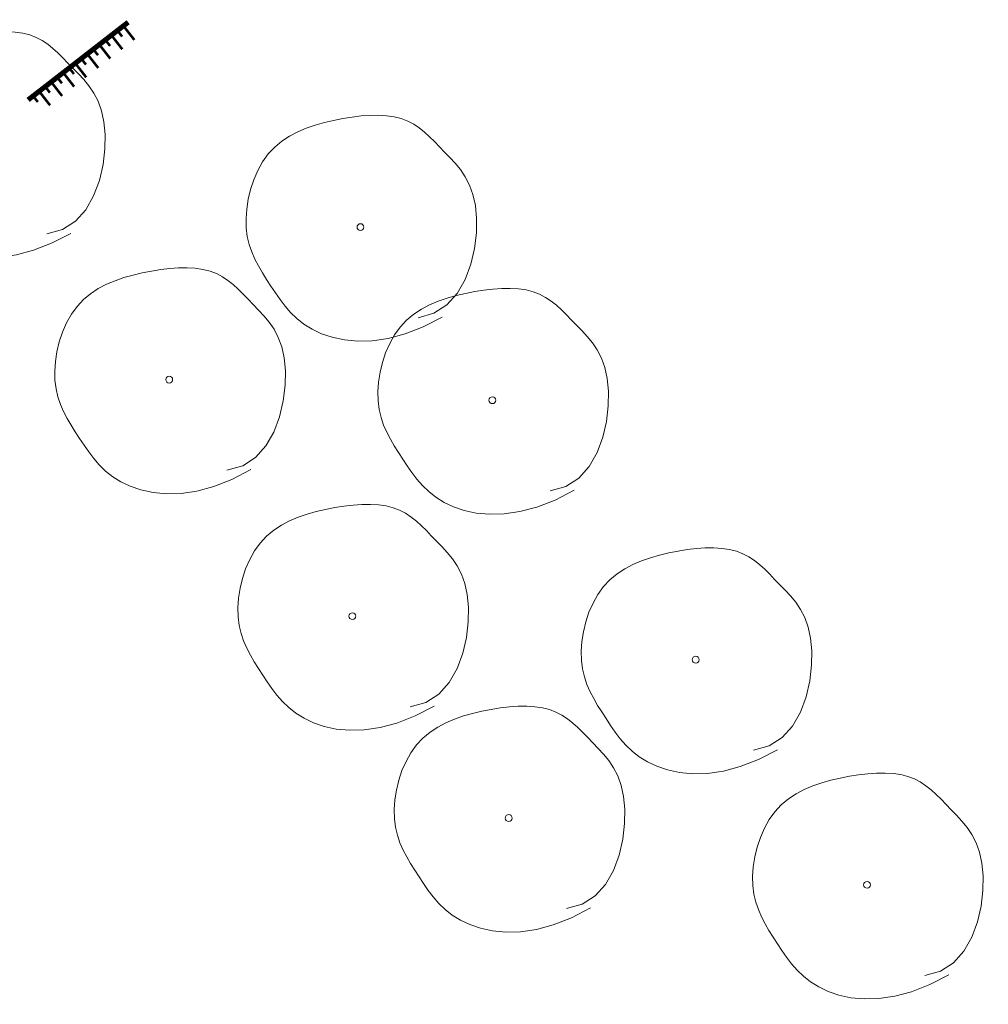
# Model space of a CAD drawing. Header units: metres. Extents: x 196678 to 197613, y 355400 to 356418.
# Tile 15 of 40: x 197102 to 197140, y 355510 to 355549. Entities that reach past the tile are written whole.
import ezdxf

# ---------------------------------------------------------------- set-up
doc = ezdxf.new("R2010")
doc.units = ezdxf.units.M
doc.layers.add('B-WE-GR-BOOM-S', color=252, linetype='Continuous', lineweight=18)
doc.layers.add('B-WE-VW-MARKERING-S', color=252, linetype='Continuous', lineweight=0)

# ---------------------------------------------------------------- blocks, each defined once
blk = doc.blocks.new('SGR-BOOM_09')
blk.add_lwpolyline([(-2.711, 3.837), (-3.391, 3.615), (-3.939, 3.223), (-4.367, 2.697), (-4.684, 2.075), (-4.901, 1.394), (-5.029, 0.692), (-5.078, 0.004), (-5.057, -0.631), (-4.978, -1.184), (-4.849, -1.658), (-4.679, -2.064), (-4.477, -2.414), (-4.251, -2.716), (-4.01, -2.983), (-3.764, -3.225), (-3.519, -3.452), (-3.284, -3.674), (-3.056, -3.889), (-2.829, -4.093), (-2.6, -4.282), (-2.363, -4.453), (-2.114, -4.603), (-1.847, -4.727), (-1.559, -4.822), (-1.246, -4.884), (-0.91, -4.917), (-0.554, -4.921), (-0.182, -4.9), (0.202, -4.856), (0.595, -4.791), (0.994, -4.707), (1.395, -4.608), (1.794, -4.494), (2.188, -4.363), (2.571, -4.21), (2.939, -4.034), (3.289, -3.828), (3.615, -3.591), (3.913, -3.317), (4.179, -3.005), (4.41, -2.651), (4.604, -2.263), (4.761, -1.849), (4.881, -1.421), (4.964, -0.986), (5.01, -0.553), (5.019, -0.132), (4.99, 0.267), (4.925, 0.639), (4.826, 0.985), (4.699, 1.309), (4.548, 1.616), (4.377, 1.91), (4.191, 2.196), (3.994, 2.477), (3.79, 2.759), (3.583, 3.043), (3.366, 3.327), (3.134, 3.606), (2.878, 3.874), (2.592, 4.126), (2.268, 4.357), (1.9, 4.563), (1.48, 4.737), (1.004, 4.874), (0.471, 4.963), (-0.115, 4.99), (-0.752, 4.944), (-1.438, 4.81), (-2.17, 4.577), (-2.945, 4.231), (-3.76, 3.761)])
blk.add_circle((0, 0), 0.15)

msp = doc.modelspace()

# ---------------------------------------------------------------- linework, layer by layer
at = {"layer": 'B-WE-VW-MARKERING-S', "flags": 128}
for points, const_width in [([(197102.315, 355545.429), (197106.253, 355548.486)], 0.2), ([(197105.831, 355548.158), (197106.015, 355547.921)], 0.1), ([(197106.068, 355548.342), (197106.497, 355547.789)], 0.1), ([(197105.357, 355547.79), (197105.541, 355547.553)], 0.1), ([(197105.594, 355547.974), (197106.023, 355547.421)], 0.1), ([(197104.883, 355547.422), (197105.067, 355547.185)], 0.1), ([(197105.12, 355547.606), (197105.549, 355547.053)], 0.1), ([(197104.409, 355547.054), (197104.593, 355546.817)], 0.1), ([(197104.646, 355547.238), (197105.076, 355546.685)], 0.1), ([(197103.935, 355546.686), (197104.119, 355546.449)], 0.1), ([(197104.172, 355546.87), (197104.602, 355546.317)], 0.1), ([(197103.461, 355546.319), (197103.645, 355546.082)], 0.1), ([(197103.698, 355546.502), (197104.128, 355545.949)], 0.1), ([(197102.987, 355545.951), (197103.171, 355545.714)], 0.1), ([(197103.224, 355546.135), (197103.654, 355545.582)], 0.1), ([(197102.513, 355545.583), (197102.697, 355545.346)], 0.1), ([(197102.75, 355545.767), (197103.18, 355545.214)], 0.1)]:
    msp.add_lwpolyline(points, dxfattribs=dict(at, const_width=const_width))

# ---------------------------------------------------------------- block references
at = {"layer": 'B-WE-GR-BOOM-S', "xscale": 0.9000000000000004, "yscale": 0.9000000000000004, "zscale": 0.9000000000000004, "rotation": 177.2882798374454}
for p in [(197100.773, 355543.717), (197115.4, 355540.422), (197107.869, 355534.419), (197120.592, 355533.609), (197115.081, 355525.108), (197128.598, 355523.394), (197121.236, 355517.163), (197135.344, 355514.533)]:
    msp.add_blockref('SGR-BOOM_09', p, dxfattribs=at)

doc.saveas('drawing.dxf')
